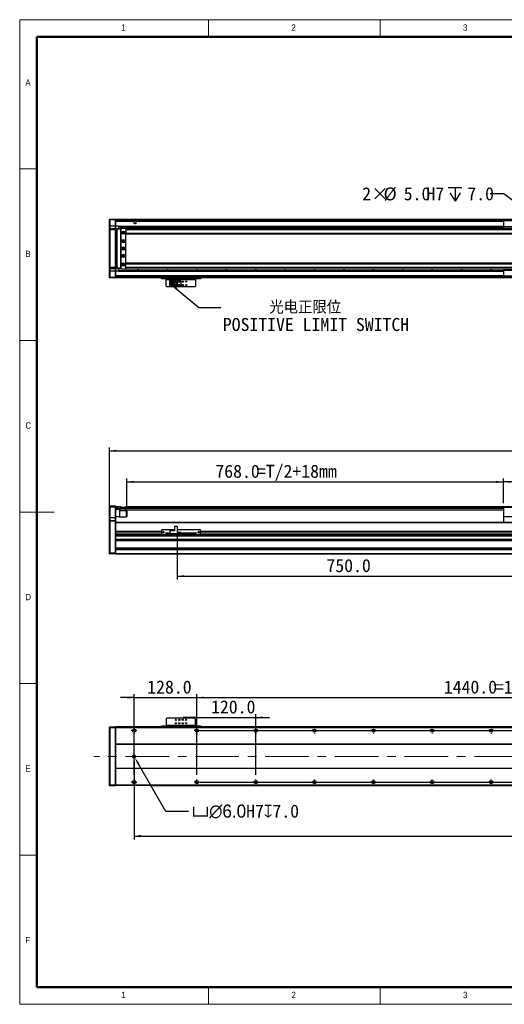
# Model space of a CAD drawing. Header units: millimetres. Extents: x 35 to 2905, y 35 to 2044.
# Tile 1 of 5: x 35 to 1023, y 35 to 2044. Entities that reach past the tile are written whole.
import ezdxf

# ---------------------------------------------------------------- set-up
doc = ezdxf.new("R2010")
doc.units = ezdxf.units.MM
doc.header["$LTSCALE"] = 7
doc.header["$PDSIZE"] = -1
doc.linetypes.add('CENTERX2', pattern=[20.32, 12.7, -2.54, 2.54, -2.54])
doc.layers.add('DIMNS', color=7, linetype='Continuous')
doc.styles.add('SLDTEXTSTYLE1', font='Gothic.ttf', dxfattribs={"width": 0.913})
doc.styles.add('SLDTEXTSTYLE8', font='txt')
doc.styles.add('SLDTEXTSTYLE9', font='txt', dxfattribs={"bigfont": 'bigfont'})
doc.dimstyles.new('SLDDIMSTYLE0', dxfattribs={"dimtxt": 26.6, "dimasz": 14, "dimexe": 0, "dimexo": 0.0625, "dimgap": 6.65, "dimtad": 2, "dimdec": 1, "dimrnd": 1e-09, "dimzin": 4, "dimdsep": 46, "dimtxsty": 'SLDTEXTSTYLE8', "dimsah": 1, "dimcen": 0.09, "dimadec": 0, "dimazin": 1, "dimtfac": 1, "dimtdec": 1, "dimtofl": 0, "dimtmove": 0, "dimatfit": 3, "dimfxl": 0, "dimfrac": 2, "dimtolj": 1, "dimtzin": 12, "dimarcsym": 0})
doc.dimstyles.new('SLDDIMSTYLE1', dxfattribs={"dimtxt": 26.6, "dimasz": 14, "dimexe": 0, "dimexo": 0.0625, "dimgap": 6.65, "dimtad": 2, "dimdec": 1, "dimrnd": 1e-09, "dimzin": 4, "dimdsep": 46, "dimtxsty": 'SLDTEXTSTYLE8', "dimsah": 1, "dimcen": 0.09, "dimadec": 0, "dimazin": 1, "dimtfac": 1, "dimtdec": 1, "dimtmove": 0, "dimatfit": 0, "dimfxl": 0, "dimfrac": 2, "dimtolj": 1, "dimtzin": 12, "dimarcsym": 0})
doc.dimstyles.new('SLDDIMSTYLE3', dxfattribs={"dimtxt": 0.18, "dimasz": 14, "dimexe": 0, "dimexo": 0.0625, "dimgap": 0, "dimtad": 0, "dimtih": 1, "dimtoh": 1, "dimdec": 0, "dimrnd": 1e-09, "dimzin": 0, "dimdsep": 46, "dimtxsty": 'Standard', "dimsah": 1, "dimcen": 0.09, "dimadec": 0, "dimazin": 0, "dimtfac": 14, "dimtdec": 0, "dimtofl": 0, "dimtmove": 0, "dimatfit": 3, "dimfxl": 0, "dimfrac": 2, "dimtolj": 1, "dimtzin": 0, "dimarcsym": 0})
doc.dimstyles.new('SLDDIMSTYLE4', dxfattribs={"dimtxt": 26.6, "dimasz": 14, "dimexe": 0, "dimexo": 0.0625, "dimgap": 6.65, "dimtad": 0, "dimtih": 1, "dimtoh": 1, "dimdec": 1, "dimrnd": 1e-09, "dimzin": 4, "dimdsep": 46, "dimtxsty": 'SLDTEXTSTYLE8', "dimsah": 1, "dimcen": 0, "dimadec": 0, "dimazin": 1, "dimtfac": 1, "dimtdec": 1, "dimtofl": 0, "dimtmove": 0, "dimatfit": 3, "dimfxl": 0, "dimfrac": 2, "dimtolj": 1, "dimtzin": 12, "dimarcsym": 0})
doc.dimstyles.new('SLDDIMSTYLE7', dxfattribs={"dimtxt": 26.6, "dimasz": 14, "dimexe": 0, "dimexo": 0.0625, "dimgap": 6.65, "dimtad": 0, "dimtih": 1, "dimtoh": 1, "dimdec": 1, "dimrnd": 1e-09, "dimzin": 4, "dimdsep": 46, "dimtxsty": 'SLDTEXTSTYLE8', "dimsah": 1, "dimcen": 0, "dimadec": 0, "dimazin": 1, "dimtfac": 1, "dimtdec": 1, "dimtofl": 0, "dimtmove": 0, "dimatfit": 3, "dimfxl": 0, "dimfrac": 2, "dimtolj": 1, "dimtzin": 12, "dimarcsym": 0})

# ---------------------------------------------------------------- blocks, each defined once
blk = doc.blocks.new('_D')
at = {"layer": 'DIMNS'}
for p, q in [((218.4, 1029.8), (218.4, 1171.4)), ((2014.4, 1029.8), (2014.4, 1171.4)), ((218.4, 1164.4), (2014.4, 1164.4))]:
    blk.add_line(p, q, dxfattribs=at)
for points in [[(218.4, 1164.4), (232.4, 1162.3), (232.4, 1166.5)], [(2014.4, 1164.4), (2000.4, 1166.5), (2000.4, 1162.3)]]:
    blk.add_solid(points, dxfattribs=at)
at = {"layer": 'DIMNS', "insert": (1067.7, 1199.3), "char_height": 26.6, "attachment_point": 1, "style": 'SLDTEXTSTYLE8'}
blk.add_mtext('1796.0', dxfattribs=at)
blk = doc.blocks.new('_D_1')
at = {"layer": 'DIMNS'}
for p, q in [((253.4, 1050.5), (253.4, 1108)), ((1021.4, 1057.3), (1021.4, 1108)), ((253.4, 1101), (1021.4, 1101))]:
    blk.add_line(p, q, dxfattribs=at)
for points in [[(253.4, 1101), (267.4, 1098.9), (267.4, 1103.1)], [(1021.4, 1101), (1007.4, 1103.1), (1007.4, 1098.9)]]:
    blk.add_solid(points, dxfattribs=at)
at = {"layer": 'DIMNS', "char_height": 26.6, "attachment_point": 1, "style": 'SLDTEXTSTYLE8'}
for s, insert in [('768.0', (434.1, 1135.9)), ('=T/2+18mm', (518.8, 1135.9))]:
    blk.add_mtext(s, dxfattribs=dict(at, insert=insert))
blk = doc.blocks.new('_D_3')
at = {"layer": 'DIMNS'}
for p, q in [((1021.4, 1057.3), (1021.4, 1108)), ((1211.4, 1057.3), (1211.4, 1108)), ((1211.4, 1101), (1021.4, 1101))]:
    blk.add_line(p, q, dxfattribs=at)
for points in [[(1021.4, 1101), (1035.4, 1098.9), (1035.4, 1103.1)], [(1211.4, 1101), (1197.4, 1103.1), (1197.4, 1098.9)]]:
    blk.add_solid(points, dxfattribs=at)
at = {"layer": 'DIMNS', "insert": (1077.3, 1135.9), "char_height": 26.6, "attachment_point": 1, "style": 'SLDTEXTSTYLE8'}
blk.add_mtext('190.0', dxfattribs=at)
blk = doc.blocks.new('_D_4')
at = {"layer": 'DIMNS'}
for p, q in [((356.4, 988.8), (356.4, 901.6)), ((1106.4, 996), (1106.4, 901.6)), ((356.4, 908.6), (1106.4, 908.6))]:
    blk.add_line(p, q, dxfattribs=at)
for points in [[(356.4, 908.6), (370.4, 906.5), (370.4, 910.7)], [(1106.4, 908.6), (1092.4, 910.7), (1092.4, 906.5)]]:
    blk.add_solid(points, dxfattribs=at)
at = {"layer": 'DIMNS', "insert": (660.6, 943.5), "char_height": 26.6, "attachment_point": 1, "style": 'SLDTEXTSTYLE8'}
blk.add_mtext('750.0', dxfattribs=at)
blk = doc.blocks.new('_D_13')
at = {"layer": 'DIMNS'}
for p, q in [((268.4, 532), (268.4, 371.4)), ((1964.4, 526.4), (1964.4, 371.4)), ((268.4, 378.4), (1964.4, 378.4))]:
    blk.add_line(p, q, dxfattribs=at)
for points in [[(268.4, 378.4), (282.4, 376.3), (282.4, 380.5)], [(1964.4, 378.4), (1950.4, 380.5), (1950.4, 376.3)]]:
    blk.add_solid(points, dxfattribs=at)
at = {"layer": 'DIMNS', "insert": (1066.9, 413.3), "char_height": 26.6, "attachment_point": 1, "style": 'SLDTEXTSTYLE8'}
blk.add_mtext('1696.0', dxfattribs=at)
blk = doc.blocks.new('_D_15')
at = {"layer": 'Defpoints', "color": 0}
for p in [(266.9, 543.5), (269.9, 538.3)]:
    blk.add_point(p, dxfattribs=at)
at = {"layer": 'DIMNS', "color": 0, "lineweight": -2}
for p, q in [((333.1, 428.7), (276.9, 526.1)), ((379.3, 428.7), (333.1, 428.7))]:
    blk.add_line(p, q, dxfattribs=at)
at = {"layer": 'DIMNS', "color": 0}
blk.add_solid([(278.9, 527.3), (274.8, 525), (269.9, 538.3)], dxfattribs=at)
at = {"layer": 'DIMNS', "color": 0, "insert": (386, 442.5), "char_height": 26.6, "attachment_point": 1, "style": 'SLDTEXTSTYLE8'}
blk.add_mtext('\\A1;{\\fGDT|b0|i0|c134|p2;v\\fMS PGothic|b0|i0|c128|p34;∅6.0}H7{\\fGDT|b0|i0|c134|p2;x}7.0', dxfattribs=at)
blk = doc.blocks.new('_D_16')
at = {"layer": 'DIMNS'}
for p, q in [((396.4, 503.1), (396.4, 667.8)), ((1836.4, 503.1), (1836.4, 667.8)), ((396.4, 660.8), (1836.4, 660.8))]:
    blk.add_line(p, q, dxfattribs=at)
for points in [[(396.4, 660.8), (410.4, 658.7), (410.4, 662.9)], [(1836.4, 660.8), (1822.4, 662.9), (1822.4, 658.7)]]:
    blk.add_solid(points, dxfattribs=at)
at = {"layer": 'DIMNS', "char_height": 26.6, "attachment_point": 1, "style": 'SLDTEXTSTYLE8'}
for s, insert in [('1440.0', (900, 695.7)), ('=12×120.0(PITCH)', (1004, 695.7))]:
    blk.add_mtext(s, dxfattribs=dict(at, insert=insert))
blk = doc.blocks.new('_D_17')
at = {"layer": 'DIMNS'}
for p, q in [((396.4, 503.1), (396.4, 627.2)), ((516.4, 503.1), (516.4, 627.2)), ((396.4, 620.2), (368.4, 620.2)), ((396.4, 620.2), (516.4, 620.2)), ((516.4, 620.2), (544.4, 620.2))]:
    blk.add_line(p, q, dxfattribs=at)
for points in [[(396.4, 620.2), (382.4, 622.3), (382.4, 618.1)], [(516.4, 620.2), (530.4, 618.1), (530.4, 622.3)]]:
    blk.add_solid(points, dxfattribs=at)
at = {"layer": 'DIMNS', "insert": (425.3, 655.1), "char_height": 26.6, "attachment_point": 1, "style": 'SLDTEXTSTYLE8'}
blk.add_mtext('120.0', dxfattribs=at)
blk = doc.blocks.new('_D_18')
at = {"layer": 'DIMNS'}
for p, q in [((268.4, 503.1), (268.4, 667.8)), ((396.4, 503.1), (396.4, 667.8)), ((268.4, 660.8), (240.4, 660.8)), ((268.4, 660.8), (396.4, 660.8)), ((396.4, 660.8), (424.4, 660.8))]:
    blk.add_line(p, q, dxfattribs=at)
for points in [[(268.4, 660.8), (254.4, 662.9), (254.4, 658.7)], [(396.4, 660.8), (410.4, 658.7), (410.4, 662.9)]]:
    blk.add_solid(points, dxfattribs=at)
at = {"layer": 'DIMNS', "insert": (295.1, 695.7), "char_height": 26.6, "attachment_point": 1, "style": 'SLDTEXTSTYLE8'}
blk.add_mtext('128.0', dxfattribs=at)
blk = doc.blocks.new('SW_CENTERMARKSYMBOL_1')
at = {"layer": 'DIMNS', "color": 0}
for p, q in [((-5.08, 105), (-5.84, 105)), ((0, 105), (-2.54, 105)), ((0, 110.08), (0, 110.84)), ((0, 105), (0, 107.54)), ((0, 105), (0, 102.46)), ((0, 105), (2.54, 105)), ((5.08, 105), (5.84, 105)), ((122.92, 105), (122.16, 105)), ((128, 105), (125.46, 105)), ((128, 110.08), (128, 110.84)), ((128, 105), (128, 107.54)), ((128, 105), (128, 102.46)), ((128, 105), (130.54, 105)), ((133.08, 105), (133.84, 105)), ((0, 99.92), (0, 99.16)), ((128, 99.92), (128, 99.16)), ((-5.08, 0), (-5.84, 0)), ((0, 0), (-2.54, 0)), ((0, 5.08), (0, 5.84)), ((0, 0), (0, 2.54)), ((0, 0), (0, -2.54)), ((0, 0), (2.54, 0)), ((5.08, 0), (5.84, 0)), ((0, -5.08), (0, -5.84))]:
    blk.add_line(p, q, dxfattribs=at)
blk = doc.blocks.new('SW_CENTERMARKSYMBOL_2')
at = {"layer": 'DIMNS', "color": 0}
for p, q in [((-5.08, 0), (-5.84, 0)), ((0, 0), (-2.54, 0)), ((0, 5.08), (0, 5.84)), ((0, 0), (0, 2.54)), ((0, 0), (0, -2.54)), ((0, 0), (2.54, 0)), ((5.08, 0), (114.92, 0)), ((114.92, 0), (114.16, 0)), ((120, 0), (117.46, 0)), ((120, 0), (117.46, 0)), ((120, 5.08), (120, 5.84)), ((120, 0), (120, 2.54)), ((120, 0), (120, 2.54)), ((120, 0), (120, -2.54)), ((120, 0), (122.54, 0)), ((120, 0), (120, -2.54)), ((120, 0), (122.54, 0)), ((125.08, 0), (125.84, 0)), ((125.08, 0), (234.92, 0)), ((234.92, 0), (234.16, 0)), ((240, 0), (237.46, 0)), ((240, 0), (237.46, 0)), ((240, 0), (237.46, 0)), ((240, 5.08), (240, 5.84)), ((240, 0), (240, 2.54)), ((240, 0), (240, 2.54)), ((240, 0), (240, 2.54)), ((240, 0), (240, -2.54)), ((240, 0), (242.54, 0)), ((240, 0), (240, -2.54)), ((240, 0), (242.54, 0)), ((240, 0), (240, -2.54)), ((240, 0), (242.54, 0)), ((245.08, 0), (245.84, 0)), ((245.08, 0), (354.92, 0)), ((354.92, 0), (354.16, 0)), ((360, 0), (357.46, 0)), ((360, 0), (357.46, 0)), ((360, 0), (357.46, 0)), ((360, 0), (357.46, 0)), ((360, 5.08), (360, 5.84)), ((360, 0), (360, 2.54)), ((360, 0), (360, 2.54)), ((360, 0), (360, 2.54)), ((360, 0), (360, 2.54)), ((360, 0), (360, -2.54)), ((360, 0), (362.54, 0)), ((360, 0), (360, -2.54)), ((360, 0), (362.54, 0)), ((360, 0), (360, -2.54)), ((360, 0), (362.54, 0)), ((360, 0), (360, -2.54)), ((360, 0), (362.54, 0)), ((365.08, 0), (365.84, 0)), ((365.08, 0), (474.92, 0)), ((474.92, 0), (474.16, 0)), ((480, 0), (477.46, 0)), ((480, 0), (477.46, 0)), ((480, 0), (477.46, 0)), ((480, 0), (477.46, 0)), ((480, 0), (477.46, 0)), ((480, 5.08), (480, 5.84)), ((480, 0), (480, 2.54)), ((480, 0), (480, 2.54)), ((480, 0), (480, 2.54)), ((480, 0), (480, 2.54)), ((480, 0), (480, 2.54)), ((480, 0), (480, -2.54)), ((480, 0), (482.54, 0)), ((480, 0), (480, -2.54)), ((480, 0), (482.54, 0)), ((480, 0), (480, -2.54)), ((480, 0), (482.54, 0)), ((480, 0), (480, -2.54)), ((480, 0), (482.54, 0)), ((480, 0), (480, -2.54)), ((480, 0), (482.54, 0)), ((485.08, 0), (485.84, 0)), ((485.08, 0), (594.92, 0)), ((594.92, 0), (594.16, 0)), ((600, 0), (597.46, 0)), ((600, 0), (597.46, 0)), ((600, 0), (597.46, 0)), ((600, 0), (597.46, 0)), ((600, 0), (597.46, 0)), ((600, 0), (597.46, 0)), ((600, 5.08), (600, 5.84)), ((600, 0), (600, 2.54)), ((600, 0), (600, 2.54)), ((600, 0), (600, 2.54)), ((600, 0), (600, 2.54)), ((600, 0), (600, 2.54)), ((600, 0), (600, 2.54)), ((600, 0), (600, -2.54)), ((600, 0), (602.54, 0)), ((600, 0), (600, -2.54)), ((600, 0), (602.54, 0)), ((600, 0), (600, -2.54)), ((600, 0), (602.54, 0)), ((600, 0), (600, -2.54)), ((600, 0), (602.54, 0)), ((600, 0), (600, -2.54)), ((600, 0), (602.54, 0)), ((600, 0), (600, -2.54)), ((600, 0), (602.54, 0)), ((605.08, 0), (605.84, 0)), ((605.08, 0), (714.92, 0)), ((0, -5.08), (0, -5.84)), ((120, -5.08), (120, -5.84)), ((240, -5.08), (240, -5.84)), ((360, -5.08), (360, -5.84)), ((480, -5.08), (480, -5.84)), ((600, -5.08), (600, -5.84))]:
    blk.add_line(p, q, dxfattribs=at)
blk = doc.blocks.new('SW_CENTERMARKSYMBOL_3')
at = {"layer": 'DIMNS', "color": 0}
for p, q in [((-125.08, 0), (-125.84, 0)), ((-120, 0), (-122.54, 0)), ((-120, 5.08), (-120, 5.84)), ((-120, 0), (-120, 2.54)), ((-120, 0), (-120, -2.54)), ((-120, 0), (-117.46, 0)), ((-114.92, 0), (-5.08, 0)), ((-5.08, 0), (-5.84, 0)), ((0, 0), (-2.54, 0)), ((0, 0), (-2.54, 0)), ((0, 5.08), (0, 5.84)), ((0, 0), (0, 2.54)), ((0, 0), (0, 2.54)), ((0, 0), (0, -2.54)), ((0, 0), (2.54, 0)), ((0, 0), (0, -2.54)), ((0, 0), (2.54, 0)), ((5.08, 0), (5.84, 0)), ((5.08, 0), (114.92, 0)), ((114.92, 0), (114.16, 0)), ((120, 0), (117.46, 0)), ((120, 0), (117.46, 0)), ((120, 0), (117.46, 0)), ((120, 5.08), (120, 5.84)), ((120, 0), (120, 2.54)), ((120, 0), (120, 2.54)), ((120, 0), (120, 2.54)), ((120, 0), (120, -2.54)), ((120, 0), (122.54, 0)), ((120, 0), (120, -2.54)), ((120, 0), (122.54, 0)), ((120, 0), (120, -2.54)), ((120, 0), (122.54, 0)), ((125.08, 0), (125.84, 0)), ((125.08, 0), (234.92, 0)), ((234.92, 0), (234.16, 0)), ((240, 0), (237.46, 0)), ((240, 0), (237.46, 0)), ((240, 0), (237.46, 0)), ((240, 0), (237.46, 0)), ((240, 5.08), (240, 5.84)), ((240, 0), (240, 2.54)), ((240, 0), (240, 2.54)), ((240, 0), (240, 2.54)), ((240, 0), (240, 2.54)), ((240, 0), (240, -2.54)), ((240, 0), (242.54, 0)), ((240, 0), (240, -2.54)), ((240, 0), (242.54, 0)), ((240, 0), (240, -2.54)), ((240, 0), (242.54, 0)), ((240, 0), (240, -2.54)), ((240, 0), (242.54, 0)), ((245.08, 0), (245.84, 0)), ((245.08, 0), (354.92, 0)), ((354.92, 0), (354.16, 0)), ((360, 0), (357.46, 0)), ((360, 0), (357.46, 0)), ((360, 0), (357.46, 0)), ((360, 0), (357.46, 0)), ((360, 0), (357.46, 0)), ((360, 5.08), (360, 5.84)), ((360, 0), (360, 2.54)), ((360, 0), (360, 2.54)), ((360, 0), (360, 2.54)), ((360, 0), (360, 2.54)), ((360, 0), (360, 2.54)), ((360, 0), (360, -2.54)), ((360, 0), (362.54, 0)), ((360, 0), (360, -2.54)), ((360, 0), (362.54, 0)), ((360, 0), (360, -2.54)), ((360, 0), (362.54, 0)), ((360, 0), (360, -2.54)), ((360, 0), (362.54, 0)), ((360, 0), (360, -2.54)), ((360, 0), (362.54, 0)), ((365.08, 0), (365.84, 0)), ((365.08, 0), (474.92, 0)), ((474.92, 0), (474.16, 0)), ((480, 0), (477.46, 0)), ((480, 0), (477.46, 0)), ((480, 0), (477.46, 0)), ((480, 0), (477.46, 0)), ((480, 0), (477.46, 0)), ((480, 0), (477.46, 0)), ((480, 5.08), (480, 5.84)), ((480, 0), (480, 2.54)), ((480, 0), (480, 2.54)), ((480, 0), (480, 2.54)), ((480, 0), (480, 2.54)), ((480, 0), (480, 2.54)), ((480, 0), (480, 2.54)), ((480, 0), (480, -2.54)), ((480, 0), (482.54, 0)), ((480, 0), (480, -2.54)), ((480, 0), (482.54, 0)), ((480, 0), (480, -2.54)), ((480, 0), (482.54, 0)), ((480, 0), (480, -2.54)), ((480, 0), (482.54, 0)), ((480, 0), (480, -2.54)), ((480, 0), (482.54, 0)), ((480, 0), (480, -2.54)), ((480, 0), (482.54, 0)), ((485.08, 0), (485.84, 0)), ((485.08, 0), (594.92, 0)), ((-120, -5.08), (-120, -5.84)), ((0, -5.08), (0, -5.84)), ((120, -5.08), (120, -5.84)), ((240, -5.08), (240, -5.84)), ((360, -5.08), (360, -5.84)), ((480, -5.08), (480, -5.84))]:
    blk.add_line(p, q, dxfattribs=at)
blk = doc.blocks.new('SW_DOWELSYMBOL_0')
at = {"linetype": 'Continuous', "lineweight": 18}
h = blk.add_hatch(color=0, dxfattribs=at)
edge = h.paths.add_edge_path(flags=0)
edge.add_arc((0, 0), 3, 180, 270)
edge.add_line((0, -3), (0, 0))
edge.add_line((0, 0), (-3, 0))
h = blk.add_hatch(color=0, dxfattribs=at)
edge = h.paths.add_edge_path(flags=0)
edge.add_arc((0, 0), 3, 0, 90)
edge.add_line((0, 3), (0, 0))
edge.add_line((0, 0), (3, 0))
at = {"layer": 'DIMNS', "color": 0}
blk.add_circle((0, 0), 3, dxfattribs=at)
blk = doc.blocks.new('SW_SYMBOL_HOLE_DEPTH')
at = {"layer": 'DIMNS', "color": 0}
for p, q in [((0, 6125), (5600, 6125)), ((2800, 6125), (2800, 525)), ((700, 3885), (2800, 525)), ((4900, 3885), (2800, 525))]:
    blk.add_line(p, q, dxfattribs=at)
blk = doc.blocks.new('_D_25')
at = {"layer": 'DIMNS'}
for p, q in [((1022.3, 1688.8), (994.3, 1688.8)), ((1101.9, 1628.5), (1022.3, 1688.8))]:
    blk.add_line(p, q, dxfattribs=at)
blk.add_solid([(1101.9, 1628.5), (1092, 1638.6), (1089.5, 1635.3)], dxfattribs=at)
at = {"layer": 'DIMNS', "xscale": 0.004985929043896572, "yscale": 0.004985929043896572, "zscale": 0.004985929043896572}
blk.add_blockref('SW_SYMBOL_HOLE_DEPTH', (909, 1671.1), dxfattribs=at)
at = {"layer": 'DIMNS', "char_height": 26.6, "attachment_point": 1, "style": 'SLDTEXTSTYLE8'}
for s, insert in [('2×', (733.5, 1702.1)), ('%%c', (777.1, 1701.9)), ('5.0', (818.2, 1702.1)), ('H7', (864.5, 1702.1)), ('7.0', (948, 1702.1))]:
    blk.add_mtext(s, dxfattribs=dict(at, insert=insert))
blk = doc.blocks.new('SW_NOTE_5')
at = {"layer": 'DIMNS', "color": 0, "char_height": 26.6, "attachment_point": 1}
for s, insert, style in [('    光电正限位', (4.2, 13.8), 'SLDTEXTSTYLE9'), ('POSITIVE LIMIT SWITCH', (4.2, -21.4), 'SLDTEXTSTYLE8')]:
    blk.add_mtext(s, dxfattribs=dict(at, insert=insert, style=style))

msp = doc.modelspace()

# ---------------------------------------------------------------- linework, layer by layer
at = {"color": 7, "linetype": 'Continuous', "lineweight": 18}
for p, q in [((2905, 2044), (35, 2044)), ((35, 2044), (35, 35)), ((420, 2009), (420, 2044)), ((770, 2044), (770, 2009)), ((70, 2009), (2870, 2009)), ((70, 2009), (70, 70)), ((70, 1739.5), (35, 1739.5)), ((35, 1389.5), (70, 1389.5)), ((35, 1039.5), (105, 1039.5)), ((35, 689.5), (70, 689.5)), ((70, 339.5), (35, 339.5)), ((70, 70), (2870, 70)), ((420, 35), (420, 70)), ((770, 70), (770, 35)), ((861, 70), (2870, 70)), ((35, 35), (2905, 35))]:
    msp.add_line(p, q, dxfattribs=at)
at = {"color": 7, "linetype": 'Continuous', "lineweight": 50}
for p, q in [((2870, 2009), (70, 2009)), ((70, 2009), (70, 70)), ((70, 70), (2870, 70))]:
    msp.add_line(p, q, dxfattribs=at)
at = {"color": 7, "linetype": 'Continuous', "lineweight": 25}
for p, q in [((218.37, 1636.68), (218.67, 1636.98)), ((218.37, 1635.48), (218.37, 1636.68)), ((218.37, 1635.48), (218.67, 1635.48)), ((218.37, 1622.98), (218.37, 1635.48)), ((218.67, 1636.98), (218.67, 1635.48)), ((218.67, 1636.98), (230.07, 1636.98)), ((218.67, 1635.48), (218.67, 1622.98)), ((230.07, 1635.48), (218.67, 1635.48)), ((230.07, 1635.48), (230.07, 1636.98)), ((230.07, 1636.98), (230.37, 1636.68)), ((230.07, 1622.98), (230.07, 1635.48)), ((230.07, 1635.48), (230.37, 1635.48)), ((230.37, 1636.68), (230.37, 1635.48)), ((230.37, 1636.48), (1048.37, 1636.48)), ((230.37, 1635.48), (230.37, 1622.98)), ((1048.37, 1634.49), (230.37, 1634.49)), ((268.73, 1632.49), (230.37, 1632.49)), ((268.73, 1628.38), (268.73, 1632.49)), ((272, 1628.38), (268.73, 1628.38)), ((272, 1632.49), (272, 1628.38)), ((300.87, 1636.78), (1048.37, 1636.78)), ((300.87, 1636.78), (300.87, 1636.58)), ((300.87, 1636.58), (1048.37, 1636.58)), ((300.87, 1636.48), (300.87, 1636.58)), ((1211.37, 1633.48), (1021.37, 1633.48)), ((1021.37, 1633.48), (1021.37, 1621.48)), ((218.37, 1622.98), (218.67, 1622.98)), ((218.37, 1617.68), (218.37, 1622.98)), ((218.67, 1617.98), (218.37, 1617.68)), ((218.37, 1614.98), (218.37, 1617.68)), ((218.37, 1538.98), (218.37, 1614.98)), ((218.67, 1614.98), (218.37, 1614.98)), ((218.67, 1622.98), (218.67, 1617.98)), ((230.07, 1622.98), (218.67, 1622.98)), ((218.67, 1617.98), (218.67, 1614.98)), ((218.67, 1617.98), (230.07, 1617.98)), ((218.67, 1614.98), (218.67, 1538.98)), ((230.07, 1614.98), (218.67, 1614.98)), ((230.07, 1617.98), (230.07, 1622.98)), ((230.07, 1622.98), (230.37, 1622.98)), ((230.07, 1614.98), (230.07, 1617.98)), ((230.07, 1617.98), (230.37, 1617.68)), ((230.07, 1538.98), (230.07, 1614.98)), ((230.07, 1614.98), (230.37, 1614.98)), ((236.37, 1622.99), (230.37, 1622.99)), ((230.37, 1622.98), (230.37, 1617.68)), ((230.37, 1617.68), (230.37, 1614.98)), ((230.37, 1616.48), (232.87, 1616.48)), ((232.87, 1615.48), (230.37, 1615.48)), ((230.37, 1614.98), (230.37, 1538.98)), ((232.87, 1617.68), (233.17, 1617.98)), ((232.87, 1616.48), (232.87, 1617.68)), ((232.87, 1537.48), (232.87, 1616.48)), ((232.87, 1616.48), (233.17, 1616.48)), ((233.17, 1617.98), (233.17, 1616.48)), ((233.17, 1617.98), (240.37, 1617.98)), ((233.17, 1616.48), (233.17, 1537.48)), ((240.37, 1616.48), (233.17, 1616.48)), ((236.37, 1622.99), (1021.37, 1622.99)), ((236.37, 1622.99), (236.37, 1622.7)), ((236.37, 1622.7), (1021.37, 1622.7)), ((236.37, 1622.7), (236.37, 1621.8)), ((236.37, 1621.8), (1021.37, 1621.8)), ((236.37, 1621.8), (236.37, 1621.5)), ((236.37, 1621.5), (1021.37, 1621.5)), ((236.37, 1621.5), (236.37, 1617.98)), ((240.37, 1617.98), (240.37, 1616.48)), ((240.37, 1617.98), (241.87, 1617.98)), ((241.57, 1617.68), (240.37, 1617.68)), ((240.37, 1616.48), (240.37, 1537.48)), ((241.37, 1615.98), (240.87, 1615.98)), ((240.87, 1615.98), (240.87, 1537.98)), ((241.87, 1617.98), (241.37, 1617.48)), ((241.37, 1617.48), (241.37, 1536.48)), ((250.87, 1617.98), (241.87, 1617.98)), ((247.51, 1609.98), (245.22, 1609.98)), ((251.37, 1617.48), (250.87, 1617.98)), ((1981.87, 1617.98), (251.37, 1617.98)), ((251.37, 1617.98), (251.37, 1617.48)), ((251.37, 1617.35), (251.37, 1617.48)), ((251.37, 1617.35), (251.37, 1614.98)), ((1982.37, 1614.98), (251.37, 1614.98)), ((251.37, 1614.98), (251.37, 1607.98)), ((1982.37, 1607.98), (251.37, 1607.98)), ((251.37, 1607.98), (251.37, 1606.98)), ((1211.37, 1621.48), (1021.37, 1621.48)), ((1021.37, 1621.48), (1021.37, 1617.98)), ((230.37, 1592.48), (232.87, 1592.48)), ((232.87, 1591.48), (230.37, 1591.48)), ((251.37, 1606.98), (1982.37, 1606.98)), ((251.37, 1546.98), (251.37, 1606.98)), ((230.37, 1562.48), (232.87, 1562.48)), ((232.87, 1561.48), (230.37, 1561.48)), ((1982.37, 1546.98), (251.37, 1546.98)), ((251.37, 1545.98), (251.37, 1546.98)), ((218.37, 1536.28), (218.37, 1538.98)), ((218.67, 1538.98), (218.37, 1538.98)), ((218.67, 1535.98), (218.37, 1536.28)), ((218.37, 1530.98), (218.37, 1536.28)), ((218.67, 1530.98), (218.37, 1530.98)), ((218.37, 1518.48), (218.37, 1530.98)), ((218.67, 1538.98), (218.67, 1535.98)), ((218.67, 1538.98), (230.07, 1538.98)), ((230.07, 1535.98), (218.67, 1535.98)), ((218.67, 1535.98), (218.67, 1530.98)), ((230.07, 1530.98), (218.67, 1530.98)), ((218.67, 1530.98), (218.67, 1518.48)), ((230.07, 1535.98), (230.07, 1538.98)), ((230.07, 1538.98), (230.37, 1538.98)), ((230.07, 1535.98), (230.37, 1536.28)), ((230.07, 1530.98), (230.07, 1535.98)), ((230.37, 1530.98), (230.07, 1530.98)), ((230.07, 1518.48), (230.07, 1530.98)), ((230.37, 1538.98), (230.37, 1536.28)), ((230.37, 1538.48), (232.87, 1538.48)), ((232.87, 1537.48), (230.37, 1537.48)), ((230.37, 1536.28), (230.37, 1530.98)), ((230.37, 1530.98), (230.37, 1518.48)), ((236.37, 1530.98), (230.37, 1530.98)), ((232.87, 1536.28), (232.87, 1537.48)), ((232.87, 1537.48), (233.17, 1537.48)), ((232.87, 1536.28), (233.17, 1535.98)), ((233.17, 1537.48), (233.17, 1535.98)), ((233.17, 1537.48), (240.37, 1537.48)), ((240.37, 1535.98), (233.17, 1535.98)), ((236.37, 1535.98), (236.37, 1532.46)), ((236.37, 1532.46), (1021.37, 1532.46)), ((236.37, 1532.46), (236.37, 1532.17)), ((236.37, 1532.17), (1021.37, 1532.17)), ((236.37, 1532.17), (236.37, 1531.27)), ((236.37, 1531.27), (1021.37, 1531.27)), ((236.37, 1531.27), (236.37, 1530.98)), ((236.37, 1530.98), (1021.37, 1530.98)), ((240.37, 1537.48), (240.37, 1535.98)), ((240.37, 1536.28), (241.57, 1536.28)), ((241.87, 1535.98), (240.37, 1535.98)), ((240.87, 1537.98), (241.37, 1537.98)), ((241.37, 1536.48), (241.87, 1535.98)), ((241.87, 1535.98), (250.87, 1535.98)), ((245.22, 1543.98), (247.51, 1543.98)), ((250.87, 1535.98), (251.37, 1536.48)), ((251.37, 1545.98), (1982.37, 1545.98)), ((251.37, 1538.98), (251.37, 1545.98)), ((251.37, 1538.98), (1982.37, 1538.98)), ((251.37, 1536.62), (251.37, 1538.98)), ((251.37, 1536.48), (251.37, 1536.62)), ((251.37, 1535.98), (251.37, 1536.48)), ((251.37, 1535.98), (1981.87, 1535.98)), ((1021.37, 1535.98), (1021.37, 1532.48)), ((1211.37, 1532.48), (1021.37, 1532.48)), ((1021.37, 1532.48), (1021.37, 1520.48)), ((218.67, 1518.48), (218.37, 1518.48)), ((218.37, 1517.28), (218.37, 1518.48)), ((218.67, 1516.98), (218.37, 1517.28)), ((218.67, 1518.48), (218.67, 1516.98)), ((218.67, 1518.48), (230.07, 1518.48)), ((230.07, 1516.98), (218.67, 1516.98)), ((230.07, 1516.98), (230.07, 1518.48)), ((230.37, 1518.48), (230.07, 1518.48)), ((230.37, 1517.28), (230.07, 1516.98)), ((1106.37, 1519.48), (230.37, 1519.48)), ((230.37, 1518.48), (230.37, 1517.28)), ((230.37, 1517.28), (230.37, 1516.98)), ((1106.37, 1516.98), (230.37, 1516.98)), ((323.87, 1514.98), (323.87, 1516.98)), ((324.87, 1514.98), (323.87, 1514.98)), ((324.87, 1516.98), (324.87, 1514.98)), ((402.87, 1514.98), (324.87, 1514.98)), ((333.87, 1514.98), (333.87, 1513.98)), ((333.87, 1513.98), (393.87, 1513.98)), ((333.87, 1500.18), (333.87, 1513.98)), ((341.17, 1511.88), (341.17, 1512.68)), ((341.17, 1512.68), (350.37, 1512.68)), ((349.47, 1511.88), (341.17, 1511.88)), ((341.17, 1511.88), (341.17, 1511.38)), ((348.97, 1511.38), (341.17, 1511.38)), ((341.17, 1508.78), (341.17, 1511.38)), ((341.17, 1508.78), (347.37, 1508.78)), ((341.17, 1503.18), (341.17, 1508.78)), ((342.47, 1503.18), (342.47, 1508.78)), ((342.97, 1508.43), (342.97, 1508.78)), ((347.37, 1508.43), (342.97, 1508.43)), ((342.97, 1503.53), (342.97, 1508.43)), ((345.77, 1506.78), (343.93, 1506.78)), ((343.93, 1506.78), (343.93, 1505.18)), ((345.77, 1506.78), (345.77, 1505.18)), ((347.37, 1508.78), (347.37, 1503.18)), ((348.97, 1511.38), (349.47, 1511.88)), ((348.97, 1500.58), (348.97, 1511.38)), ((349.47, 1500.08), (349.47, 1511.88)), ((350.37, 1512.68), (356.37, 1512.68)), ((350.37, 1512.68), (350.37, 1508.98)), ((350.37, 1508.98), (356.37, 1508.98)), ((350.37, 1508.98), (350.37, 1502.98)), ((350.87, 1508.98), (350.87, 1502.98)), ((351.17, 1508.98), (351.17, 1502.98)), ((352.77, 1511.18), (352.97, 1511.18)), ((353.37, 1509.98), (352.77, 1511.18)), ((352.97, 1511.58), (353.77, 1511.58)), ((352.97, 1511.18), (352.97, 1511.58)), ((353.97, 1511.18), (353.37, 1509.98)), ((353.77, 1511.58), (353.77, 1511.18)), ((353.77, 1511.18), (353.97, 1511.18)), ((355.57, 1502.98), (355.57, 1508.98)), ((355.87, 1502.98), (355.87, 1508.98)), ((356.37, 1512.68), (356.37, 1508.98)), ((356.37, 1512.68), (361.87, 1512.68)), ((356.37, 1508.98), (356.37, 1502.98)), ((363.87, 1510.68), (363.87, 1501.28)), ((393.87, 1513.98), (393.87, 1514.98)), ((393.87, 1513.98), (393.87, 1500.18)), ((402.87, 1514.98), (402.87, 1516.98)), ((403.87, 1514.98), (402.87, 1514.98)), ((403.87, 1516.98), (403.87, 1514.98)), ((1211.37, 1520.48), (1021.37, 1520.48)), ((333.87, 1500.18), (334.87, 1499.18)), ((392.87, 1499.18), (334.87, 1499.18)), ((347.37, 1503.18), (341.17, 1503.18)), ((341.17, 1500.58), (341.17, 1503.18)), ((341.17, 1500.58), (348.97, 1500.58)), ((341.17, 1500.58), (341.17, 1500.08)), ((341.17, 1500.08), (349.47, 1500.08)), ((341.17, 1499.28), (341.17, 1500.08)), ((350.37, 1499.28), (341.17, 1499.28)), ((342.97, 1503.18), (342.97, 1503.53)), ((342.97, 1503.53), (347.37, 1503.53)), ((343.93, 1505.18), (345.77, 1505.18)), ((349.47, 1500.08), (348.97, 1500.58)), ((356.37, 1502.98), (350.37, 1502.98)), ((350.37, 1502.98), (350.37, 1499.28)), ((356.37, 1499.28), (350.37, 1499.28)), ((352.77, 1501.58), (352.97, 1501.58)), ((353.37, 1500.38), (352.77, 1501.58)), ((352.97, 1501.98), (353.77, 1501.98)), ((352.97, 1501.58), (352.97, 1501.98)), ((353.97, 1501.58), (353.37, 1500.38)), ((353.77, 1501.98), (353.77, 1501.58)), ((353.77, 1501.58), (353.97, 1501.58)), ((356.37, 1502.98), (356.37, 1499.28)), ((361.87, 1499.28), (356.37, 1499.28)), ((392.87, 1499.18), (393.87, 1500.18)), ((218.67, 1052.37), (218.37, 1052.07)), ((218.37, 1049.37), (218.37, 1052.07)), ((218.67, 1049.37), (218.37, 1049.37)), ((218.37, 1027.37), (218.37, 1049.37)), ((218.67, 1052.37), (218.67, 1049.37)), ((218.67, 1052.37), (230.07, 1052.37)), ((218.67, 1049.37), (218.67, 1027.37)), ((230.07, 1049.37), (218.67, 1049.37)), ((230.07, 1049.37), (230.07, 1052.37)), ((230.07, 1052.37), (230.37, 1052.07)), ((230.07, 1027.37), (230.07, 1049.37)), ((230.07, 1049.37), (230.37, 1049.37)), ((230.37, 1052.07), (230.37, 1049.37)), ((230.37, 1049.37), (230.37, 1027.37)), ((230.37, 1045.37), (233.17, 1045.37)), ((232.87, 1050.57), (233.17, 1050.87)), ((232.87, 1049.37), (232.87, 1050.57)), ((232.87, 1046.87), (232.87, 1049.37)), ((232.87, 1049.37), (233.17, 1049.37)), ((232.87, 1045.67), (232.87, 1046.87)), ((233.17, 1046.87), (232.87, 1046.87)), ((233.17, 1045.37), (232.87, 1045.67)), ((233.17, 1050.87), (233.17, 1049.37)), ((233.17, 1050.87), (240.37, 1050.87)), ((233.17, 1049.37), (233.17, 1046.87)), ((240.37, 1049.37), (233.17, 1049.37)), ((233.17, 1046.87), (233.17, 1045.37)), ((233.17, 1046.87), (250.57, 1046.87)), ((250.57, 1045.37), (233.17, 1045.37)), ((238.37, 1045.37), (238.37, 1044.37)), ((240.37, 1050.87), (240.37, 1049.37)), ((240.37, 1047.07), (240.37, 1049.37)), ((240.37, 1047.37), (250.57, 1047.37)), ((250.57, 1047.07), (240.37, 1047.07)), ((240.87, 1047.37), (240.87, 1047.57)), ((240.87, 1047.57), (241.37, 1047.57)), ((241.37, 1047.57), (241.37, 1049.57)), ((241.37, 1049.57), (241.87, 1049.57)), ((241.87, 1047.57), (241.37, 1047.57)), ((241.87, 1049.57), (241.87, 1047.57)), ((241.87, 1049.57), (250.87, 1049.57)), ((241.87, 1047.57), (250.87, 1047.57)), ((250.57, 1047.37), (250.87, 1047.07)), ((250.57, 1047.37), (250.57, 1047.07)), ((250.57, 1047.37), (251.37, 1047.37)), ((250.57, 1046.87), (250.57, 1047.07)), ((250.57, 1047.07), (250.87, 1047.07)), ((250.57, 1045.37), (250.57, 1046.87)), ((250.57, 1046.87), (250.87, 1046.87)), ((250.57, 1045.37), (250.87, 1045.67)), ((250.87, 1047.57), (250.87, 1049.57)), ((250.87, 1049.57), (251.37, 1049.57)), ((251.37, 1047.57), (250.87, 1047.57)), ((250.87, 1047.07), (250.87, 1046.87)), ((250.87, 1046.87), (250.87, 1045.67)), ((251.37, 1050.72), (1982.37, 1050.72)), ((251.37, 1049.57), (251.37, 1050.72)), ((251.37, 1049.57), (251.37, 1049.37)), ((251.37, 1047.72), (251.37, 1049.37)), ((251.37, 1047.22), (251.37, 1047.72)), ((251.37, 1044.22), (251.37, 1047.22)), ((1211.37, 1048.37), (1021.37, 1048.37)), ((1021.37, 1048.37), (1021.37, 1029.87)), ((218.67, 1027.37), (218.37, 1027.37)), ((218.37, 1022.07), (218.37, 1027.37)), ((218.67, 1027.37), (218.67, 1022.37)), ((230.07, 1027.37), (218.67, 1027.37)), ((230.07, 1022.37), (230.07, 1027.37)), ((230.37, 1027.37), (230.07, 1027.37)), ((238.37, 1044.37), (230.37, 1044.37)), ((230.37, 1030.37), (238.37, 1030.37)), ((238.37, 1029.37), (230.37, 1029.37)), ((230.37, 1027.37), (230.37, 1022.07)), ((238.37, 1044.37), (238.37, 1030.37)), ((253.07, 1041.87), (238.37, 1041.87)), ((238.37, 1030.37), (238.37, 1029.37)), ((238.37, 1029.87), (253.07, 1029.87)), ((251.37, 1044.22), (1021.37, 1044.22)), ((253.37, 1041.57), (253.07, 1041.87)), ((253.07, 1030.26), (253.07, 1041.87)), ((253.07, 1029.87), (253.07, 1030.26)), ((253.07, 1029.87), (253.37, 1030.17)), ((253.37, 1041.57), (253.37, 1030.54)), ((253.37, 1030.54), (253.37, 1030.17)), ((1106.37, 1029.87), (1021.37, 1029.87)), ((1021.37, 1029.87), (1021.37, 1018.37)), ((218.67, 1022.37), (218.37, 1022.07)), ((218.37, 1020.87), (218.37, 1022.07)), ((218.37, 955.99), (218.37, 1020.87)), ((218.67, 1020.87), (218.37, 1020.87)), ((218.67, 1022.37), (218.67, 1020.87)), ((218.67, 1022.37), (230.07, 1022.37)), ((218.67, 1020.87), (218.67, 955.87)), ((230.07, 1020.87), (218.67, 1020.87)), ((230.07, 1020.87), (230.07, 1022.37)), ((230.37, 1022.07), (230.07, 1022.37)), ((230.07, 955.87), (230.07, 1020.87)), ((230.37, 1020.87), (230.07, 1020.87)), ((230.37, 1022.07), (230.37, 1020.87)), ((230.37, 1020.87), (230.37, 1018.08)), ((1106.37, 1018.37), (230.37, 1018.37)), ((230.37, 1018.08), (230.37, 1017.37)), ((230.37, 1017.37), (230.37, 999.91)), ((350.37, 1010.11), (350.37, 1001.21)), ((356.37, 1010.11), (350.37, 1010.11)), ((356.37, 1010.11), (356.37, 997.71)), ((230.37, 999.91), (230.37, 996.51)), ((323.87, 999.91), (230.37, 999.91)), ((323.87, 996.51), (230.37, 996.51)), ((230.37, 996.51), (230.37, 992.99)), ((2002.37, 992.99), (230.37, 992.99)), ((230.37, 992.99), (230.37, 991.68)), ((230.37, 991.68), (230.37, 955.99)), ((2002.37, 990.39), (230.37, 990.39)), ((324.87, 1003.21), (323.87, 1002.21)), ((323.87, 1002.21), (323.87, 994.21)), ((323.87, 994.21), (324.87, 993.21)), ((350.37, 1003.21), (324.87, 1003.21)), ((324.87, 993.21), (332.87, 993.21)), ((333.87, 997.21), (332.87, 997.21)), ((332.87, 997.21), (332.87, 993.21)), ((333.87, 996.51), (332.87, 996.51)), ((333.87, 996.21), (333.87, 997.21)), ((333.87, 996.21), (333.87, 995.21)), ((333.87, 993.21), (333.87, 995.21)), ((333.87, 995.21), (334.87, 995.21)), ((334.87, 993.21), (333.87, 993.21)), ((334.87, 995.21), (334.87, 993.21)), ((392.87, 995.21), (334.87, 995.21)), ((392.87, 993.21), (334.87, 993.21)), ((341.17, 1001.71), (348.97, 1001.71)), ((341.17, 1001.71), (341.17, 1001.21)), ((341.17, 1001.21), (341.17, 995.21)), ((350.37, 1001.21), (341.17, 1001.21)), ((349.47, 1001.21), (348.97, 1001.71)), ((402.87, 1003.21), (356.37, 1003.21)), ((361.87, 997.71), (356.37, 997.71)), ((361.87, 995.21), (361.87, 997.71)), ((363.87, 997.71), (361.87, 997.71)), ((363.87, 995.21), (363.87, 997.71)), ((392.87, 993.21), (392.87, 995.21)), ((392.87, 995.21), (393.87, 995.21)), ((393.87, 993.21), (392.87, 993.21)), ((394.87, 997.21), (393.87, 997.21)), ((393.87, 997.21), (393.87, 996.21)), ((394.87, 996.51), (393.87, 996.51)), ((393.87, 995.21), (393.87, 996.21)), ((393.87, 995.21), (393.87, 993.21)), ((394.87, 993.21), (394.87, 997.21)), ((394.87, 993.21), (402.87, 993.21)), ((403.87, 1002.21), (402.87, 1003.21)), ((402.87, 993.21), (403.87, 994.21)), ((403.87, 994.21), (403.87, 1002.21)), ((1828.87, 999.91), (403.87, 999.91)), ((1828.87, 996.51), (403.87, 996.51)), ((2002.37, 983.47), (230.37, 983.47)), ((2002.37, 980.87), (230.37, 980.87)), ((2002.37, 965.37), (230.37, 965.37)), ((218.37, 954.17), (218.37, 955.99)), ((218.37, 955.99), (218.67, 955.87)), ((218.37, 954.17), (218.67, 953.87)), ((218.67, 955.87), (218.67, 953.87)), ((218.67, 955.87), (230.07, 955.87)), ((230.07, 953.87), (218.67, 953.87)), ((230.37, 955.99), (230.07, 955.87)), ((230.07, 953.87), (230.07, 955.87)), ((230.37, 954.17), (230.07, 953.87)), ((2002.37, 963.37), (230.37, 963.37)), ((2002.37, 962.37), (230.37, 962.37)), ((230.37, 955.99), (230.37, 955.79)), ((230.37, 955.79), (230.37, 954.37)), ((2002.37, 954.37), (230.37, 954.37)), ((230.37, 954.37), (230.37, 953.37)), ((2002.37, 953.37), (230.37, 953.37)), ((323.87, 600.86), (323.87, 602.86)), ((323.87, 602.86), (324.87, 602.86)), ((324.87, 602.86), (324.87, 600.86)), ((324.87, 602.86), (332.87, 602.86)), ((332.87, 602.86), (332.87, 600.86)), ((333.87, 602.86), (332.87, 602.86)), ((334.87, 618.66), (333.87, 617.66)), ((333.87, 617.66), (333.87, 603.86)), ((393.87, 603.86), (333.87, 603.86)), ((333.87, 600.86), (333.87, 603.86)), ((392.87, 618.66), (334.87, 618.66)), ((393.87, 617.66), (392.87, 618.66)), ((393.87, 603.86), (393.87, 617.66)), ((393.87, 603.86), (393.87, 600.86)), ((394.87, 602.86), (393.87, 602.86)), ((394.87, 602.86), (394.87, 600.86)), ((394.87, 602.86), (402.87, 602.86)), ((402.87, 600.86), (402.87, 602.86)), ((402.87, 602.86), (403.87, 602.86)), ((403.87, 602.86), (403.87, 600.86)), ((218.37, 600.56), (218.67, 600.86)), ((218.37, 598.73), (218.37, 600.56)), ((218.37, 598.73), (218.67, 598.86)), ((218.37, 482.98), (218.37, 598.73)), ((218.67, 600.86), (218.67, 598.86)), ((218.67, 600.86), (230.07, 600.86)), ((218.67, 598.86), (218.67, 482.86)), ((230.07, 598.86), (218.67, 598.86)), ((230.07, 598.86), (230.07, 600.86)), ((230.37, 600.56), (230.07, 600.86)), ((230.07, 482.86), (230.07, 598.86)), ((230.37, 598.73), (230.07, 598.86)), ((2002.37, 600.86), (230.37, 600.86)), ((230.37, 600.86), (230.37, 600.56)), ((230.37, 600.56), (230.37, 600.36)), ((2002.37, 600.36), (230.37, 600.36)), ((230.37, 600.36), (230.37, 599.36)), ((2002.37, 599.36), (230.37, 599.36)), ((230.37, 599.36), (230.37, 565.86)), ((2002.37, 565.86), (230.37, 565.86)), ((230.37, 565.86), (230.37, 565.36)), ((2002.37, 565.36), (230.37, 565.36)), ((230.37, 565.36), (230.37, 516.36)), ((2002.37, 516.36), (230.37, 516.36)), ((230.37, 516.36), (230.37, 515.86)), ((2002.37, 515.86), (230.37, 515.86)), ((230.37, 515.86), (230.37, 482.36)), ((218.37, 481.16), (218.37, 482.98)), ((218.37, 482.98), (218.67, 482.86)), ((218.67, 482.86), (218.67, 480.86)), ((218.67, 482.86), (230.07, 482.86)), ((230.37, 482.98), (230.07, 482.86)), ((230.07, 480.86), (230.07, 482.86)), ((2002.37, 482.36), (230.37, 482.36)), ((230.37, 482.36), (230.37, 481.36)), ((218.37, 481.16), (218.67, 480.86)), ((230.07, 480.86), (218.67, 480.86)), ((230.37, 481.16), (230.07, 480.86)), ((230.37, 481.36), (230.37, 481.16)), ((2002.37, 481.36), (230.37, 481.36)), ((300.87, 481.36), (300.87, 481.26)), ((1950.87, 481.26), (300.87, 481.26)), ((300.87, 481.06), (300.87, 481.26)), ((1950.87, 481.06), (300.87, 481.06))]:
    msp.add_line(p, q, dxfattribs=at)
at = {"color": 8, "linetype": 'Continuous', "lineweight": 25}
for p, q in [((1048.37, 1635.98), (230.37, 1635.98)), ((1021.37, 1632.49), (272, 1632.49)), ((1021.37, 1521.48), (230.37, 1521.48)), ((1106.37, 1517.98), (230.37, 1517.98)), ((251.37, 1047.72), (1021.37, 1047.72)), ((251.37, 1047.22), (1021.37, 1047.22)), ((1106.37, 1017.37), (230.37, 1017.37)), ((341.17, 996.21), (333.87, 996.21)), ((393.87, 996.21), (363.87, 996.21))]:
    msp.add_line(p, q, dxfattribs=at)
at = {"color": 7, "linetype": 'Continuous', "lineweight": 25}
for centre, radius in [((246.37, 1609.48), 3.36), ((246.37, 1609.48), 1.7), ((246.37, 1609.48), 1.25), ((246.37, 1591.98), 3.36), ((246.37, 1591.98), 1.7), ((246.37, 1591.98), 1.25), ((246.37, 1576.98), 3.36), ((246.37, 1576.98), 1.7), ((246.37, 1576.98), 1.25), ((246.37, 1561.98), 3.36), ((246.37, 1544.48), 3.36), ((246.37, 1561.98), 1.7), ((246.37, 1561.98), 1.25), ((246.37, 1544.48), 1.7), ((246.37, 1544.48), 1.25), ((360.37, 1509.48), 1.75), ((360.37, 1509.48), 1.25), ((367.37, 1509.48), 1.25), ((374.37, 1509.48), 1.25), ((360.37, 1502.48), 1.75), ((360.37, 1502.48), 1.25), ((367.37, 1502.48), 1.25), ((374.37, 1502.48), 1.25), ((327.87, 998.21), 1.7), ((399.87, 998.21), 1.7), ((353.37, 615.36), 1.25), ((353.37, 608.36), 1.25), ((360.37, 615.36), 1.25), ((360.37, 608.36), 1.25), ((367.37, 615.36), 1.25), ((367.37, 608.36), 1.25), ((374.37, 615.36), 1.25), ((374.37, 608.36), 1.25), ((268.37, 593.36), 3.3), ((396.37, 593.36), 3.3), ((516.37, 593.36), 3.3), ((636.37, 593.36), 3.3), ((756.37, 593.36), 3.3), ((876.37, 593.36), 3.3), ((996.37, 593.36), 3.3), ((268.37, 540.86), 3), ((268.37, 488.36), 3.3), ((396.37, 488.36), 3.3), ((516.37, 488.36), 3.3), ((636.37, 488.36), 3.3), ((756.37, 488.36), 3.3), ((876.37, 488.36), 3.3), ((996.37, 488.36), 3.3)]:
    msp.add_circle(centre, radius, dxfattribs=at)
for centre, radius, start, end in [((276.37, 1615.49), 3.75, 41.71072, 138.28928), ((336.37, 1615.49), 3.75, 41.71072, 138.28928), ((396.37, 1615.49), 3.75, 41.71072, 138.28928), ((456.37, 1615.49), 3.75, 41.71072, 138.28928), ((516.37, 1615.49), 3.75, 41.71072, 138.28928), ((576.37, 1615.49), 3.75, 41.71072, 138.28928), ((636.37, 1615.49), 3.75, 41.71072, 138.28928), ((696.37, 1615.49), 3.75, 41.71072, 138.28928), ((756.37, 1615.49), 3.75, 41.71072, 138.28928), ((816.37, 1615.49), 3.75, 41.71072, 138.28928), ((876.37, 1615.49), 3.75, 41.71072, 138.28928), ((936.37, 1615.49), 3.75, 41.71072, 138.28928), ((996.37, 1615.49), 3.75, 41.71072, 138.28928), ((276.37, 1538.48), 3.75, 221.71072, 318.28928), ((336.37, 1538.48), 3.75, 221.71072, 318.28928), ((396.37, 1538.48), 3.75, 221.71072, 318.28928), ((456.37, 1538.48), 3.75, 221.71072, 318.28928), ((516.37, 1538.48), 3.75, 221.71072, 318.28928), ((576.37, 1538.48), 3.75, 221.71072, 318.28928), ((636.37, 1538.48), 3.75, 221.71072, 318.28928), ((696.37, 1538.48), 3.75, 221.71072, 318.28928), ((756.37, 1538.48), 3.75, 221.71072, 318.28928), ((816.37, 1538.48), 3.75, 221.71072, 318.28928), ((876.37, 1538.48), 3.75, 221.71072, 318.28928), ((936.37, 1538.48), 3.75, 221.71072, 318.28928), ((996.37, 1538.48), 3.75, 221.71072, 318.28928), ((361.87, 1510.68), 2, 0, 90), ((361.87, 1501.28), 2, 270, 0)]:
    msp.add_arc(centre, radius, start, end, dxfattribs=at)
for points, knots in [([(268.73, 1632.49), (268.72, 1632.71), (268.72, 1633.16), (268.71, 1633.72), (268.81, 1634.12), (269.03, 1634.34), (269.38, 1634.45), (269.82, 1634.48), (270.34, 1634.49), (270.88, 1634.48), (271.38, 1634.45), (271.73, 1634.32), (271.93, 1634.09), (272.01, 1633.74), (272.02, 1633.27), (272, 1632.83), (272, 1632.56), (272, 1632.49)], [0, 0, 0, 0, 0.086025, 0.1721102, 0.2388938, 0.3059899, 0.3660762, 0.4278966, 0.4954477, 0.5659745, 0.6366798, 0.7046344, 0.7662101, 0.8264365, 0.8944772, 0.9748275, 1, 1, 1, 1]), ([(272, 1628.38), (271.66, 1628.19), (271.16, 1627.9), (270.63, 1627.56), (270.36, 1627.5), (270.19, 1627.54), (269.96, 1627.66), (269.55, 1627.9), (269.12, 1628.15), (268.81, 1628.33), (268.73, 1628.38)], [0, 0, 0, 0, 0.3195683, 0.4642537, 0.5013585, 0.5381705, 0.5986789, 0.7095157, 0.9212198, 1, 1, 1, 1])]:
    msp.add_open_spline(points, degree=3, knots=knots, dxfattribs=at)
at = {"layer": 'DIMNS', "linetype": 'CENTERX2', "lineweight": 18}
msp.add_line((2046.82, 540.86), (185.92, 540.86), dxfattribs=at)

# ---------------------------------------------------------------- block references
at = {"layer": 'DIMNS'}
for name, p in [('SW_NOTE_5', (445.06, 1456.79)), ('SW_CENTERMARKSYMBOL_1', (268.37, 488.36)), ('SW_CENTERMARKSYMBOL_3', (516.37, 593.36)), ('SW_DOWELSYMBOL_0', (268.37, 540.86)), ('SW_CENTERMARKSYMBOL_2', (396.37, 488.36))]:
    msp.add_blockref(name, p, dxfattribs=at)

# ---------------------------------------------------------------- texts
at = {"color": 7, "linetype": 'Continuous', "lineweight": 0, "char_height": 12.96, "attachment_point": 1, "style": 'SLDTEXTSTYLE1'}
for s, insert in [('1', (242.08, 2034.52)), ('2', (589.17, 2034.52)), ('3', (939.17, 2034.52)), ('A', (46.67, 1922.52)), ('B', (46.67, 1572.52)), ('C', (46.67, 1222.52)), ('D', (46.67, 872.52)), ('E', (46.67, 522.52)), ('F', (46.67, 172.52)), ('1', (242.08, 60.52)), ('2', (589.17, 60.52)), ('3', (939.17, 60.52))]:
    msp.add_mtext(s, dxfattribs=dict(at, insert=insert))

# ---------------------------------------------------------------- dimensions: what is measured, and where the dimension line sits
at = {"layer": 'DIMNS'}
for p1, p2, text, dimstyle, picture, middle in [((1105.86, 1625.47), (1101.87, 1628.5), '2×<>H7{\\fGDT;x}7.0', 'SLDDIMSTYLE7', '_D_25', (863.93, 1688.84)), ((266.87, 543.46), (269.87, 538.26), '{\\fGDT|b0|i0|c134|p2;v\\fMS PGothic|b0|i0|c128|p34;<>}H7{\\fGDT|b0|i0|c134|p2;x}7.0', 'SLDDIMSTYLE4', '_D_15', (511.36, 428.7))]:
    dim = msp.add_diameter_dim_2p(p1=p1, p2=p2, text=text, dimstyle=dimstyle, dxfattribs=at)
    dim.commit()
    dim.dimension.update_dxf_attribs({"geometry": picture, "text_midpoint": middle, "dimtype": 163})
for base, p1, p2, dimstyle, picture, middle in [((2014.37, 1164.37), (218.37, 1020.87), (2014.37, 1020.87), 'SLDDIMSTYLE0', '_D', (1119.64, 1164.37)), ((1021.37, 1101), (1211.37, 1048.37), (1021.37, 1048.37), 'SLDDIMSTYLE0', '_D_3', (1119.64, 1101)), ((1106.37, 908.62), (356.37, 997.71), (1106.37, 1004.87), 'SLDDIMSTYLE0', '_D_4', (702.99, 908.62)), ((396.37, 660.79), (268.37, 494.2), (396.37, 494.2), 'SLDDIMSTYLE1', '_D_18', (337.52, 660.79)), ((516.37, 620.19), (396.37, 494.2), (516.37, 494.2), 'SLDDIMSTYLE1', '_D_17', (467.7, 620.19)), ((1964.37, 378.4), (268.37, 540.86), (1964.37, 535.32), 'SLDDIMSTYLE0', '_D_13', (1118.9, 378.4))]:
    dim = msp.add_linear_dim(base=base, p1=p1, p2=p2, dimstyle=dimstyle, dxfattribs=at)
    dim.commit()
    dim.dimension.update_dxf_attribs({"geometry": picture, "text_midpoint": middle, "dimtype": 160})
dim = msp.add_linear_dim(base=(1021.37, 1101), p1=(253.37, 1041.57), p2=(1021.37, 1048.37), text='<>=T/2+18mm', dimstyle='SLDDIMSTYLE0', dxfattribs=at)
dim.commit()
dim.dimension.update_dxf_attribs({"geometry": '_D_1', "text_midpoint": (576.67, 1101), "dimtype": 160})
dim = msp.add_linear_dim(base=(1836.37, 660.79), p1=(396.37, 494.2), p2=(1836.37, 494.2), angle=0, text='<>=12×120.0(PITCH)', dimstyle='SLDDIMSTYLE0', dxfattribs=at)
dim.commit()
dim.dimension.update_dxf_attribs({"geometry": '_D_16', "text_midpoint": (1096.69, 660.79), "dimtype": 160})

# ---------------------------------------------------------------- leaders
msp.add_leader([(344.22, 1503.53), (400.61, 1456.79), (445.06, 1456.79)], dimstyle='SLDDIMSTYLE3', dxfattribs=at)

doc.saveas('drawing.dxf')
